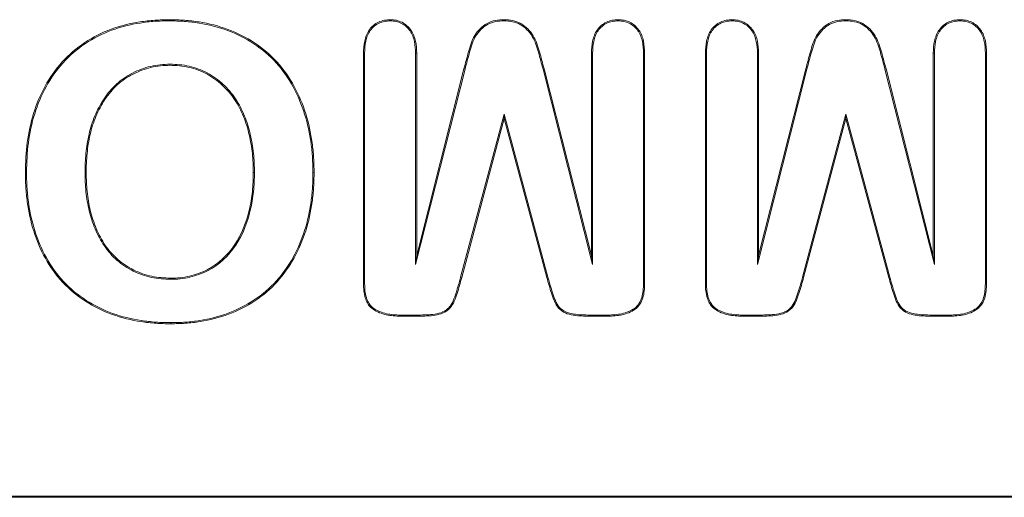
# Model space of a CAD drawing. Header units: millimetres. Extents: x 23 to 674, y 24 to 517.
# Tile 18 of 26: x 338.72 to 350.15, y 241.11 to 246.66. Entities that reach past the tile are written whole.
import ezdxf

# ---------------------------------------------------------------- set-up
doc = ezdxf.new("R2010")
doc.units = ezdxf.units.MM
doc.header["$LTSCALE"] = 2.5
doc.layers.add('Visible (ANSI)', color=7, linetype='Continuous', lineweight=9)
doc.layers.add('Visible Narrow (ANSI)', color=7, linetype='Continuous', lineweight=9)

msp = doc.modelspace()

# ---------------------------------------------------------------- linework, layer by layer
at = {"layer": 'Visible (ANSI)'}
for p, q in [((340.4566, 246.6442), (340.4566, 246.6573)), ((343.0213, 246.6442), (343.0214, 246.6573)), ((344.3416, 246.6442), (344.3417, 246.6573)), ((345.6668, 246.6442), (345.6668, 246.6573)), ((346.9926, 246.6442), (346.9926, 246.6573)), ((348.3129, 246.6442), (348.3129, 246.6573)), ((349.638, 246.6442), (349.638, 246.6573)), ((342.709, 243.592), (342.709, 246.2698)), ((342.7221, 246.2696), (342.709, 246.2698)), ((342.7221, 243.5922), (342.7221, 246.2696)), ((343.3137, 246.2676), (343.3268, 246.2678)), ((343.3137, 246.2676), (343.3137, 243.8167)), ((343.3268, 246.2678), (343.3268, 243.9216)), ((345.3565, 243.9216), (345.3565, 246.2678)), ((345.3696, 246.2676), (345.3565, 246.2678)), ((345.3696, 243.8167), (345.3696, 246.2676)), ((345.9612, 246.2696), (345.9743, 246.2698)), ((345.9612, 246.2696), (345.9612, 243.5922)), ((345.9743, 246.2698), (345.9743, 243.592)), ((346.6803, 243.592), (346.6803, 246.2698)), ((346.6934, 246.2696), (346.6803, 246.2698)), ((346.6934, 243.5922), (346.6934, 246.2696)), ((347.2849, 246.2676), (347.298, 246.2678)), ((347.2849, 246.2676), (347.2849, 243.8167)), ((347.298, 246.2678), (347.298, 243.9216)), ((349.3278, 243.9216), (349.3278, 246.2678)), ((349.3409, 246.2676), (349.3278, 246.2678)), ((349.3409, 243.8167), (349.3409, 246.2676)), ((349.9324, 246.2696), (349.9455, 246.2698)), ((349.9324, 246.2696), (349.9324, 243.5922)), ((349.9455, 246.2698), (349.9455, 243.592)), ((340.4607, 246.1409), (340.4607, 246.1278)), ((343.3137, 243.8167), (343.889, 246.0839)), ((343.3268, 243.9216), (343.8763, 246.0871)), ((344.7944, 246.0838), (344.807, 246.0871)), ((344.7944, 246.0838), (345.3696, 243.8167)), ((344.807, 246.0871), (345.3565, 243.9216)), ((347.2849, 243.8167), (347.8602, 246.0839)), ((347.298, 243.9216), (347.8475, 246.0871)), ((348.7656, 246.0838), (348.7783, 246.0871)), ((348.7656, 246.0838), (349.3409, 243.8167)), ((348.7783, 246.0871), (349.3278, 243.9216)), ((344.3416, 245.5606), (343.8374, 243.6692)), ((344.3416, 245.5606), (344.3417, 245.5101)), ((344.8521, 243.6692), (344.3416, 245.5606)), ((348.3128, 245.5606), (347.8087, 243.6692)), ((348.3128, 245.5606), (348.3129, 245.5101)), ((348.8234, 243.6692), (348.3128, 245.5606)), ((344.3417, 245.5101), (343.8501, 243.6658)), ((344.8395, 243.6658), (344.3417, 245.5101)), ((348.3129, 245.5101), (347.8213, 243.6658)), ((348.8107, 243.6658), (348.3129, 245.5101)), ((338.795, 244.8874), (338.7819, 244.8875)), ((339.4748, 244.8826), (339.4879, 244.8827)), ((341.4425, 244.8827), (341.4294, 244.8827)), ((342.1223, 244.8827), (342.1354, 244.8827)), ((343.3137, 243.8167), (343.3268, 243.9216)), ((345.3696, 243.8167), (345.3565, 243.9216)), ((347.2849, 243.8167), (347.298, 243.9216)), ((349.3409, 243.8167), (349.3278, 243.9216)), ((340.4703, 243.6437), (340.4704, 243.6568)), ((342.7221, 243.5922), (342.709, 243.592)), ((345.9612, 243.5922), (345.9743, 243.592)), ((346.6934, 243.5922), (346.6803, 243.592)), ((349.9324, 243.5922), (349.9455, 243.592)), ((340.4703, 243.1404), (340.4704, 243.1273)), ((343.1367, 243.2287), (343.1365, 243.2156)), ((343.3489, 243.2156), (343.1365, 243.2156)), ((343.3488, 243.2287), (343.1367, 243.2287)), ((345.5496, 243.2156), (345.3379, 243.2156)), ((345.5494, 243.2287), (345.338, 243.2287)), ((345.5494, 243.2287), (345.5496, 243.2156)), ((347.1079, 243.2287), (347.1078, 243.2156)), ((347.3201, 243.2156), (347.1078, 243.2156)), ((347.32, 243.2287), (347.1079, 243.2287)), ((349.5208, 243.2156), (349.3092, 243.2156)), ((349.5207, 243.2287), (349.3093, 243.2287)), ((349.5207, 243.2287), (349.5208, 243.2156)), ((332.3858, 241.1263), (356.3858, 241.1263)), ((332.3858, 241.1132), (356.3858, 241.1132))]:
    msp.add_line(p, q, dxfattribs=at)
for points, knots in [([(338.7819, 244.8875), (338.7843, 245.0025), (338.7885, 245.1176), (338.8194, 245.3457), (338.8434, 245.4586), (338.9446, 245.7886), (339.0565, 245.9958), (339.2876, 246.2523), (339.3753, 246.3282), (339.5675, 246.4549), (339.6709, 246.5069), (339.8866, 246.5873), (339.9991, 246.6138), (340.1696, 246.6409), (340.2268, 246.6477), (340.3415, 246.6552), (340.3991, 246.6563), (340.4566, 246.6573)], [0, 0, 0, 0, 0.0003443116, 0.0003443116, 0.0006886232, 0.0006886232, 0.0013772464, 0.0013772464, 0.001721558, 0.001721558, 0.0020658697, 0.0020658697, 0.0024101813, 0.0024101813, 0.0025823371, 0.0025823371, 0.0027544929, 0.0027544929, 0.0027544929, 0.0027544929]), ([(338.795, 244.8874), (338.7974, 245.0024), (338.8016, 245.1166), (338.8323, 245.3432), (338.8562, 245.4556), (338.9566, 245.7831), (339.0676, 245.9886), (339.2967, 246.2427), (339.3834, 246.3179), (339.5738, 246.4433), (339.6764, 246.4949), (339.8903, 246.5747), (340.0018, 246.6009), (340.1713, 246.628), (340.228, 246.6347), (340.3419, 246.6421), (340.3991, 246.6432), (340.4566, 246.6442)], [0, 0, 0, 0, 0.0003415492, 0.0003415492, 0.000683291, 0.000683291, 0.0013667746, 0.0013667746, 0.0017085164, 0.0017085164, 0.0020502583, 0.0020502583, 0.0023920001, 0.0023920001, 0.002562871, 0.002562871, 0.0027334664, 0.0027334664, 0.0027334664, 0.0027334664]), ([(340.4566, 246.6573), (340.5142, 246.6559), (340.5718, 246.6545), (340.6868, 246.6468), (340.7441, 246.6402), (340.9148, 246.6128), (341.0272, 246.5848), (341.243, 246.5038), (341.3468, 246.4519), (341.5396, 246.3257), (341.6275, 246.2496), (341.7829, 246.0793), (341.8486, 245.9837), (341.9598, 245.7817), (342.0039, 245.6747), (342.072, 245.4544), (342.0964, 245.3415), (342.1203, 245.1703), (342.1261, 245.1129), (342.133, 244.9979), (342.1342, 244.9403), (342.1354, 244.8827)], [0, 0, 0, 0, 0.0001720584, 0.0001720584, 0.0003441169, 0.0003441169, 0.0006882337, 0.0006882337, 0.0010323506, 0.0010323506, 0.0013764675, 0.0013764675, 0.0017205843, 0.0017205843, 0.0020647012, 0.0020647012, 0.0024088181, 0.0024088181, 0.0025808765, 0.0025808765, 0.002752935, 0.002752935, 0.002752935, 0.002752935]), ([(340.4566, 246.6442), (340.5141, 246.6428), (340.5714, 246.6414), (340.6855, 246.6338), (340.7424, 246.6272), (340.912, 246.6), (341.0235, 246.5722), (341.2375, 246.4919), (341.3405, 246.4403), (341.5315, 246.3153), (341.6185, 246.24), (341.7725, 246.0712), (341.8375, 245.9766), (341.948, 245.7761), (341.9916, 245.6701), (342.0593, 245.4513), (342.0835, 245.339), (342.1073, 245.1688), (342.1131, 245.1118), (342.1199, 244.9975), (342.1211, 244.9402), (342.1223, 244.8827)], [0, 0, 0, 0, 0.0001705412, 0.0001705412, 0.0003413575, 0.0003413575, 0.00068299, 0.00068299, 0.0010246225, 0.0010246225, 0.001366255, 0.001366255, 0.0017078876, 0.0017078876, 0.0020495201, 0.0020495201, 0.0023911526, 0.0023911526, 0.0025619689, 0.0025619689, 0.0027325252, 0.0027325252, 0.0027325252, 0.0027325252]), ([(342.709, 246.2698), (342.7105, 246.3168), (342.7127, 246.364), (342.7331, 246.4559), (342.7496, 246.5011), (342.8043, 246.5778), (342.8416, 246.6089), (342.9054, 246.6392), (342.9281, 246.6464), (342.9743, 246.6549), (342.9978, 246.6561), (343.0214, 246.6573)], [0, 0, 0, 0, 0.00014038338, 0.00014038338, 0.00028076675, 0.00028076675, 0.00042115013, 0.00042115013, 0.00049134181, 0.00049134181, 0.0005615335, 0.0005615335, 0.0005615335, 0.0005615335]), ([(342.7221, 246.2696), (342.7236, 246.3167), (342.7258, 246.3625), (342.7456, 246.4518), (342.7615, 246.4953), (342.8137, 246.5683), (342.8493, 246.5981), (342.91, 246.6269), (342.9315, 246.6337), (342.9754, 246.6418), (342.998, 246.643), (343.0213, 246.6442)], [0, 0, 0, 0, 0.00013545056, 0.00013545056, 0.00027109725, 0.00027109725, 0.00040674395, 0.00040674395, 0.00047456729, 0.00047456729, 0.0005417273, 0.0005417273, 0.0005417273, 0.0005417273]), ([(343.0213, 246.6442), (343.0445, 246.6429), (343.0667, 246.6417), (343.1098, 246.6328), (343.1309, 246.6253), (343.1901, 246.5949), (343.2244, 246.5645), (343.2751, 246.4911), (343.291, 246.4482), (343.3102, 246.3596), (343.3122, 246.3141), (343.3137, 246.2676)], [0, 0, 0, 0, 0.00006580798, 0.00006580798, 0.0001322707, 0.0001322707, 0.00026519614, 0.00026519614, 0.00039812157, 0.00039812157, 0.00053085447, 0.00053085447, 0.00053085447, 0.00053085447]), ([(343.0214, 246.6573), (343.0447, 246.6561), (343.068, 246.6548), (343.1136, 246.6454), (343.1359, 246.6375), (343.1981, 246.6055), (343.234, 246.5736), (343.2871, 246.4968), (343.3035, 246.4522), (343.3233, 246.3611), (343.3254, 246.3143), (343.3268, 246.2678)], [0, 0, 0, 0, 0.00006903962, 0.00006903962, 0.00013807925, 0.00013807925, 0.0002761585, 0.0002761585, 0.00041423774, 0.00041423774, 0.00055231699, 0.00055231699, 0.00055231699, 0.00055231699]), ([(343.8763, 246.0871), (343.893, 246.1529), (343.9102, 246.2185), (343.9483, 246.3488), (343.9648, 246.4158), (344.0184, 246.5025), (344.0406, 246.5285), (344.0879, 246.5772), (344.1146, 246.5988), (344.1744, 246.6309), (344.207, 246.6419), (344.2737, 246.655), (344.3077, 246.6563), (344.3417, 246.6573)], [0, 0, 0, 0, 0.00020357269, 0.00020357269, 0.00040714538, 0.00040714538, 0.00050893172, 0.00050893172, 0.00061071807, 0.00061071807, 0.00071250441, 0.00071250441, 0.00081429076, 0.00081429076, 0.00081429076, 0.00081429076]), ([(343.889, 246.0839), (343.9057, 246.1497), (343.9228, 246.215), (343.9418, 246.28), (343.9608, 246.345), (343.9773, 246.4111), (344.0117, 246.4667), (344.0289, 246.4946), (344.0506, 246.52), (344.0736, 246.5437), (344.0967, 246.5674), (344.1221, 246.588), (344.1507, 246.6033), (344.1793, 246.6187), (344.2107, 246.6292), (344.2429, 246.6356), (344.2749, 246.6419), (344.3077, 246.6432), (344.3416, 246.6442)], [0, 0, 0, 0, 0.00019937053, 0.00019937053, 0.00019937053, 0.00039874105, 0.00039874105, 0.00039874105, 0.00049842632, 0.00049842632, 0.00049842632, 0.00059811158, 0.00059811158, 0.00059811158, 0.00069779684, 0.00069779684, 0.00069779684, 0.00079707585, 0.00079707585, 0.00079707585, 0.00079707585]), ([(344.3416, 246.6442), (344.3754, 246.6431), (344.4077, 246.6411), (344.4715, 246.6272), (344.5023, 246.6163), (344.5591, 246.5846), (344.5848, 246.5644), (344.6316, 246.518), (344.6515, 246.4927), (344.7013, 246.407), (344.7237, 246.3439), (344.76, 246.2148), (344.7764, 246.1488), (344.7944, 246.0838)], [0, 0, 0, 0, 0.00009826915, 0.00009826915, 0.00019694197, 0.00019694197, 0.0002956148, 0.0002956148, 0.00039428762, 0.00039428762, 0.00059163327, 0.00059163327, 0.00078884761, 0.00078884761, 0.00078884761, 0.00078884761]), ([(344.3417, 246.6573), (344.3754, 246.6562), (344.4093, 246.6542), (344.4754, 246.6397), (344.5076, 246.6283), (344.5666, 246.5954), (344.5934, 246.5743), (344.6415, 246.5267), (344.6625, 246.5), (344.7135, 246.4122), (344.7362, 246.3479), (344.7727, 246.2178), (344.7891, 246.1523), (344.807, 246.0871)], [0, 0, 0, 0, 0.00010065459, 0.00010065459, 0.00020130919, 0.00020130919, 0.00030196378, 0.00030196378, 0.00040261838, 0.00040261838, 0.00060392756, 0.00060392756, 0.00080523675, 0.00080523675, 0.00080523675, 0.00080523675]), ([(345.3565, 246.2678), (345.358, 246.3148), (345.3602, 246.3619), (345.3804, 246.4538), (345.3964, 246.4991), (345.4508, 246.576), (345.4874, 246.6079), (345.5509, 246.6388), (345.5736, 246.6462), (345.6198, 246.6549), (345.6433, 246.6561), (345.6668, 246.6573)], [0, 0, 0, 0, 0.00014019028, 0.00014019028, 0.00028038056, 0.00028038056, 0.00042057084, 0.00042057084, 0.00049066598, 0.00049066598, 0.00056076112, 0.00056076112, 0.00056076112, 0.00056076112]), ([(345.3696, 246.2676), (345.3711, 246.3146), (345.3732, 246.3603), (345.3929, 246.4498), (345.4084, 246.4933), (345.4603, 246.5667), (345.4953, 246.5972), (345.5556, 246.6265), (345.5771, 246.6335), (345.6209, 246.6418), (345.6435, 246.643), (345.6668, 246.6442)], [0, 0, 0, 0, 0.00013527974, 0.00013527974, 0.00027074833, 0.00027074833, 0.00040621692, 0.00040621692, 0.00047395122, 0.00047395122, 0.00054102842, 0.00054102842, 0.00054102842, 0.00054102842]), ([(345.6668, 246.6573), (345.6901, 246.6561), (345.7135, 246.6548), (345.7591, 246.6456), (345.7814, 246.6378), (345.8444, 246.607), (345.8809, 246.5757), (345.9342, 246.499), (345.9513, 246.4545), (345.9708, 246.3633), (345.9728, 246.3164), (345.9743, 246.2698)], [0, 0, 0, 0, 0.00006908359, 0.00006908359, 0.00013816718, 0.00013816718, 0.00027633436, 0.00027633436, 0.00041450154, 0.00041450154, 0.00055266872, 0.00055266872, 0.00055266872, 0.00055266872]), ([(345.6668, 246.6442), (345.69, 246.643), (345.7123, 246.6417), (345.7554, 246.633), (345.7767, 246.6256), (345.8367, 246.5962), (345.8714, 246.5665), (345.9222, 246.4932), (345.9387, 246.4505), (345.9577, 246.3619), (345.9597, 246.3161), (345.9612, 246.2696)], [0, 0, 0, 0, 0.0000658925, 0.0000658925, 0.0001324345, 0.0001324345, 0.00026551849, 0.00026551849, 0.00039860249, 0.00039860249, 0.0005314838, 0.0005314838, 0.0005314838, 0.0005314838]), ([(346.6803, 246.2698), (346.6818, 246.3168), (346.684, 246.364), (346.7043, 246.4559), (346.7208, 246.5011), (346.7755, 246.5778), (346.8128, 246.6089), (346.8766, 246.6392), (346.8993, 246.6464), (346.9456, 246.6549), (346.9691, 246.6561), (346.9926, 246.6573)], [0, 0, 0, 0, 0.00014038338, 0.00014038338, 0.00028076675, 0.00028076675, 0.00042115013, 0.00042115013, 0.00049134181, 0.00049134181, 0.0005615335, 0.0005615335, 0.0005615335, 0.0005615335]), ([(346.6934, 246.2696), (346.6949, 246.3167), (346.697, 246.3625), (346.7169, 246.4518), (346.7328, 246.4953), (346.7849, 246.5683), (346.8206, 246.5981), (346.8812, 246.6269), (346.9028, 246.6337), (346.9466, 246.6418), (346.9693, 246.643), (346.9926, 246.6442)], [0, 0, 0, 0, 0.00013545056, 0.00013545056, 0.00027109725, 0.00027109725, 0.00040674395, 0.00040674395, 0.00047456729, 0.00047456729, 0.0005417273, 0.0005417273, 0.0005417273, 0.0005417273]), ([(346.9926, 246.6573), (347.0159, 246.6561), (347.0392, 246.6548), (347.0849, 246.6454), (347.1071, 246.6375), (347.1694, 246.6055), (347.2053, 246.5736), (347.2583, 246.4968), (347.2747, 246.4522), (347.2945, 246.3611), (347.2966, 246.3143), (347.298, 246.2678)], [0, 0, 0, 0, 0.00006903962, 0.00006903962, 0.00013807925, 0.00013807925, 0.0002761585, 0.0002761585, 0.00041423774, 0.00041423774, 0.00055231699, 0.00055231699, 0.00055231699, 0.00055231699]), ([(346.9926, 246.6442), (347.0157, 246.6429), (347.038, 246.6417), (347.081, 246.6328), (347.1022, 246.6253), (347.1613, 246.5949), (347.1957, 246.5645), (347.2464, 246.4911), (347.2622, 246.4482), (347.2815, 246.3596), (347.2835, 246.3141), (347.2849, 246.2676)], [0, 0, 0, 0, 0.00006580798, 0.00006580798, 0.0001322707, 0.0001322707, 0.00026519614, 0.00026519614, 0.00039812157, 0.00039812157, 0.00053085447, 0.00053085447, 0.00053085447, 0.00053085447]), ([(347.8475, 246.0871), (347.8643, 246.1529), (347.8815, 246.2185), (347.9195, 246.3488), (347.9361, 246.4158), (347.9896, 246.5025), (348.0118, 246.5285), (348.0591, 246.5772), (348.0858, 246.5988), (348.1457, 246.6309), (348.1783, 246.6419), (348.2449, 246.655), (348.279, 246.6563), (348.3129, 246.6573)], [0, 0, 0, 0, 0.00020357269, 0.00020357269, 0.00040714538, 0.00040714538, 0.00050893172, 0.00050893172, 0.00061071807, 0.00061071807, 0.00071250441, 0.00071250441, 0.00081429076, 0.00081429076, 0.00081429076, 0.00081429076]), ([(347.8602, 246.0839), (347.877, 246.1497), (347.8941, 246.215), (347.9131, 246.28), (347.932, 246.345), (347.9485, 246.4111), (347.9829, 246.4667), (348.0001, 246.4946), (348.0218, 246.52), (348.0449, 246.5437), (348.0679, 246.5674), (348.0934, 246.588), (348.122, 246.6033), (348.1505, 246.6187), (348.182, 246.6292), (348.2142, 246.6356), (348.2462, 246.6419), (348.279, 246.6432), (348.3129, 246.6442)], [0, 0, 0, 0, 0.00019937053, 0.00019937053, 0.00019937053, 0.00039874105, 0.00039874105, 0.00039874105, 0.00049842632, 0.00049842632, 0.00049842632, 0.00059811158, 0.00059811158, 0.00059811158, 0.00069779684, 0.00069779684, 0.00069779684, 0.00079707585, 0.00079707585, 0.00079707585, 0.00079707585]), ([(348.3129, 246.6573), (348.3467, 246.6562), (348.3806, 246.6542), (348.4466, 246.6397), (348.4788, 246.6283), (348.5379, 246.5954), (348.5647, 246.5743), (348.6127, 246.5267), (348.6337, 246.5), (348.6847, 246.4122), (348.7074, 246.3479), (348.744, 246.2178), (348.7603, 246.1523), (348.7783, 246.0871)], [0, 0, 0, 0, 0.00010065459, 0.00010065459, 0.00020130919, 0.00020130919, 0.00030196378, 0.00030196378, 0.00040261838, 0.00040261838, 0.00060392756, 0.00060392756, 0.00080523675, 0.00080523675, 0.00080523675, 0.00080523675]), ([(348.3129, 246.6442), (348.3466, 246.6431), (348.3789, 246.6411), (348.4428, 246.6272), (348.4736, 246.6163), (348.5304, 246.5846), (348.556, 246.5644), (348.6029, 246.518), (348.6228, 246.4927), (348.6726, 246.407), (348.6949, 246.3439), (348.7312, 246.2148), (348.7477, 246.1488), (348.7656, 246.0838)], [0, 0, 0, 0, 0.00009826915, 0.00009826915, 0.00019694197, 0.00019694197, 0.0002956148, 0.0002956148, 0.00039428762, 0.00039428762, 0.00059163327, 0.00059163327, 0.00078884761, 0.00078884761, 0.00078884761, 0.00078884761]), ([(349.3278, 246.2678), (349.3292, 246.3148), (349.3314, 246.3619), (349.3516, 246.4538), (349.3677, 246.4991), (349.4221, 246.576), (349.4587, 246.6079), (349.5222, 246.6388), (349.5448, 246.6462), (349.591, 246.6549), (349.6145, 246.6561), (349.638, 246.6573)], [0, 0, 0, 0, 0.00014019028, 0.00014019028, 0.00028038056, 0.00028038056, 0.00042057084, 0.00042057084, 0.00049066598, 0.00049066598, 0.00056076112, 0.00056076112, 0.00056076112, 0.00056076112]), ([(349.3409, 246.2676), (349.3423, 246.3146), (349.3445, 246.3603), (349.3642, 246.4498), (349.3796, 246.4933), (349.4315, 246.5667), (349.4666, 246.5972), (349.5269, 246.6265), (349.5483, 246.6335), (349.5921, 246.6418), (349.6147, 246.643), (349.638, 246.6442)], [0, 0, 0, 0, 0.00013527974, 0.00013527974, 0.00027074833, 0.00027074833, 0.00040621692, 0.00040621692, 0.00047395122, 0.00047395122, 0.00054102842, 0.00054102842, 0.00054102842, 0.00054102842]), ([(349.638, 246.6573), (349.6614, 246.6561), (349.6847, 246.6548), (349.7304, 246.6456), (349.7527, 246.6378), (349.8156, 246.607), (349.8522, 246.5757), (349.9054, 246.499), (349.9225, 246.4545), (349.9421, 246.3633), (349.944, 246.3164), (349.9455, 246.2698)], [0, 0, 0, 0, 0.00006908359, 0.00006908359, 0.00013816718, 0.00013816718, 0.00027633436, 0.00027633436, 0.00041450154, 0.00041450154, 0.00055266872, 0.00055266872, 0.00055266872, 0.00055266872]), ([(349.638, 246.6442), (349.6612, 246.643), (349.6835, 246.6417), (349.7266, 246.633), (349.7479, 246.6256), (349.8079, 246.5962), (349.8426, 246.5665), (349.8935, 246.4932), (349.91, 246.4505), (349.929, 246.3619), (349.9309, 246.3161), (349.9324, 246.2696)], [0, 0, 0, 0, 0.0000658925, 0.0000658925, 0.0001324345, 0.0001324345, 0.00026551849, 0.00026551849, 0.00039860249, 0.00039860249, 0.0005314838, 0.0005314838, 0.0005314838, 0.0005314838]), ([(340.4607, 246.1409), (340.4606, 246.1409), (340.4604, 246.1409), (340.4603, 246.1409), (340.4232, 246.1397), (340.3858, 246.1384), (340.311, 246.131), (340.2737, 246.1245), (340.164, 246.098), (340.093, 246.072), (339.9589, 246.0037), (339.8958, 245.9612), (339.7852, 245.8588), (339.7369, 245.8008), (339.6533, 245.6762), (339.6183, 245.6096), (339.5599, 245.4716), (339.5381, 245.3995), (339.5044, 245.2541), (339.4928, 245.1801), (339.478, 245.0317), (339.4756, 244.9569), (339.4748, 244.8828), (339.4748, 244.8827), (339.4748, 244.8827), (339.4748, 244.8826)], [0, 0, 0, 0, 0.0000004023, 0.0000004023, 0.0000004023, 0.0001124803, 0.0001124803, 0.0002245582, 0.0002245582, 0.0004487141, 0.0004487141, 0.00067287, 0.00067287, 0.0008970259, 0.0008970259, 0.0011211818, 0.0011211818, 0.0013453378, 0.0013453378, 0.0015694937, 0.0015694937, 0.0017936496, 0.0017936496, 0.0017936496, 0.0017938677, 0.0017938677, 0.0017938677, 0.0017938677]), ([(340.4607, 246.1278), (340.4236, 246.1266), (340.3866, 246.1253), (340.3129, 246.118), (340.2763, 246.1116), (340.1681, 246.0855), (340.098, 246.0599), (339.9658, 245.9925), (339.9038, 245.9507), (339.795, 245.85), (339.7473, 245.7927), (339.6647, 245.6696), (339.63, 245.6037), (339.5723, 245.4672), (339.5507, 245.3961), (339.5173, 245.2517), (339.5058, 245.1784), (339.4911, 245.0309), (339.4887, 244.9567), (339.4879, 244.8827)], [0, 0, 0, 0, 0.0001107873, 0.0001107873, 0.0002215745, 0.0002215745, 0.000443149, 0.000443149, 0.0006647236, 0.0006647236, 0.0008862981, 0.0008862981, 0.0011078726, 0.0011078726, 0.0013294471, 0.0013294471, 0.0015510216, 0.0015510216, 0.0017725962, 0.0017725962, 0.0017725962, 0.0017725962]), ([(341.4425, 244.8827), (341.4425, 244.8828), (341.4425, 244.8828), (341.4425, 244.8829), (341.4411, 244.9568), (341.439, 245.0314), (341.4233, 245.1795), (341.4113, 245.2531), (341.3776, 245.3983), (341.3555, 245.4699), (341.2986, 245.6081), (341.265, 245.6751), (341.1816, 245.8002), (341.1321, 245.857), (341.022, 245.9588), (340.9609, 246.0035), (340.8281, 246.0741), (340.7569, 246.0994), (340.6473, 246.1252), (340.6101, 246.1314), (340.5354, 246.1389), (340.498, 246.1399), (340.4611, 246.1409), (340.461, 246.1409), (340.4608, 246.1409), (340.4607, 246.1409)], [0, 0, 0, 0, 0.0000002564, 0.0000002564, 0.0000002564, 0.0002224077, 0.0002224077, 0.0004445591, 0.0004445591, 0.0006667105, 0.0006667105, 0.0008888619, 0.0008888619, 0.0011110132, 0.0011110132, 0.0013331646, 0.0013331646, 0.001555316, 0.001555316, 0.0016663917, 0.0016663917, 0.0017774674, 0.0017774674, 0.0017774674, 0.0017778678, 0.0017778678, 0.0017778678, 0.0017778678]), ([(341.4294, 244.8827), (341.428, 244.9566), (341.4259, 245.0305), (341.4103, 245.1776), (341.3984, 245.2507), (341.365, 245.3947), (341.343, 245.4656), (341.2867, 245.6024), (341.2535, 245.6689), (341.1714, 245.7919), (341.1224, 245.8481), (341.0138, 245.9485), (340.9537, 245.9925), (340.8231, 246.062), (340.7528, 246.0869), (340.6448, 246.1124), (340.6082, 246.1185), (340.5347, 246.1258), (340.4977, 246.1268), (340.4607, 246.1278)], [0, 0, 0, 0, 0.0002195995, 0.0002195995, 0.000439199, 0.000439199, 0.0006587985, 0.0006587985, 0.000878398, 0.000878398, 0.0010979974, 0.0010979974, 0.0013175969, 0.0013175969, 0.0015371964, 0.0015371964, 0.0016469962, 0.0016469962, 0.0017567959, 0.0017567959, 0.0017567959, 0.0017567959]), ([(340.4704, 243.1273), (340.4128, 243.1281), (340.3551, 243.1292), (340.2402, 243.1376), (340.1829, 243.1439), (340.0119, 243.1694), (339.8993, 243.1966), (339.5742, 243.3144), (339.373, 243.4398), (339.0589, 243.7772), (338.947, 243.9854), (338.8437, 244.3154), (338.8194, 244.4285), (338.7967, 244.5999), (338.7908, 244.6572), (338.7832, 244.7722), (338.7824, 244.8299), (338.7819, 244.8875)], [0, 0, 0, 0, 0.0001722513, 0.0001722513, 0.0003445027, 0.0003445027, 0.0006890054, 0.0006890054, 0.0013780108, 0.0013780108, 0.0020670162, 0.0020670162, 0.0024115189, 0.0024115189, 0.0025837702, 0.0025837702, 0.0027560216, 0.0027560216, 0.0027560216, 0.0027560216]), ([(340.4703, 243.1404), (340.4127, 243.1412), (340.3556, 243.1423), (340.2415, 243.1506), (340.1844, 243.157), (340.0145, 243.1822), (339.9028, 243.2092), (339.5804, 243.3261), (339.381, 243.4504), (339.07, 243.7845), (338.959, 243.9909), (338.8564, 244.3185), (338.8323, 244.4308), (338.8097, 244.6013), (338.8039, 244.6585), (338.7963, 244.7727), (338.7955, 244.8298), (338.795, 244.8874)], [0, 0, 0, 0, 0.0001707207, 0.0001707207, 0.0003416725, 0.0003416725, 0.0006835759, 0.0006835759, 0.0013673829, 0.0013673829, 0.0020511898, 0.0020511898, 0.0023930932, 0.0023930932, 0.002564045, 0.002564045, 0.0027348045, 0.0027348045, 0.0027348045, 0.0027348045]), ([(339.4748, 244.8826), (339.4748, 244.8825), (339.4748, 244.8825), (339.4748, 244.8824), (339.4764, 244.8086), (339.4782, 244.7342), (339.4935, 244.5861), (339.506, 244.5126), (339.5409, 244.3677), (339.5639, 244.2965), (339.622, 244.159), (339.6563, 244.0926), (339.7203, 243.9997), (339.7439, 243.9707), (339.7932, 243.9145), (339.8197, 243.8876), (339.9051, 243.8141), (339.9682, 243.7727), (340.1029, 243.7067), (340.1742, 243.6822), (340.3208, 243.6504), (340.3963, 243.6463), (340.4699, 243.6437), (340.4701, 243.6437), (340.4702, 243.6437), (340.4703, 243.6437)], [0, 0, 0, 0, 0.0000002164, 0.0000002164, 0.0000002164, 0.0002215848, 0.0002215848, 0.0004429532, 0.0004429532, 0.0006643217, 0.0006643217, 0.0008856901, 0.0008856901, 0.0009963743, 0.0009963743, 0.0011070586, 0.0011070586, 0.001328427, 0.001328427, 0.0015497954, 0.0015497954, 0.0017711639, 0.0017711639, 0.0017711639, 0.001771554, 0.001771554, 0.001771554, 0.001771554]), ([(339.4879, 244.8827), (339.4895, 244.8088), (339.4913, 244.735), (339.5065, 244.5881), (339.5189, 244.515), (339.5535, 244.3714), (339.5762, 244.3009), (339.6337, 244.1648), (339.6679, 244.0989), (339.7307, 244.0077), (339.7541, 243.979), (339.8027, 243.9234), (339.8287, 243.8971), (339.9127, 243.8249), (339.9749, 243.784), (340.1077, 243.7189), (340.1781, 243.6948), (340.3225, 243.6635), (340.3966, 243.6594), (340.4704, 243.6568)], [0, 0, 0, 0, 0.0002188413, 0.0002188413, 0.0004376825, 0.0004376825, 0.0006565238, 0.0006565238, 0.0008753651, 0.0008753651, 0.0009847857, 0.0009847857, 0.0010942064, 0.0010942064, 0.0013130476, 0.0013130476, 0.0015318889, 0.0015318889, 0.0017507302, 0.0017507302, 0.0017507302, 0.0017507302]), ([(342.1223, 244.8827), (342.1212, 244.8257), (342.1202, 244.7689), (342.1135, 244.6559), (342.1076, 244.5995), (342.0836, 244.431), (342.0595, 244.3199), (341.9567, 243.9959), (341.8481, 243.7914), (341.6204, 243.5403), (341.5337, 243.4664), (341.3453, 243.3415), (341.2434, 243.2908), (341.0313, 243.2115), (340.9212, 243.1834), (340.7533, 243.1566), (340.697, 243.1502), (340.5841, 243.1429), (340.5273, 243.1417), (340.4703, 243.1404)], [0, 0, 0, 0, 0.0001691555, 0.0001691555, 0.0003385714, 0.0003385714, 0.0006774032, 0.0006774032, 0.0013550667, 0.0013550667, 0.0016938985, 0.0016938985, 0.0020327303, 0.0020327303, 0.0023715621, 0.0023715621, 0.002540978, 0.002540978, 0.0027101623, 0.0027101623, 0.0027101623, 0.0027101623]), ([(340.4703, 243.6437), (340.4705, 243.6437), (340.4706, 243.6437), (340.4707, 243.6437), (340.5072, 243.6446), (340.5441, 243.6456), (340.618, 243.6532), (340.6545, 243.6597), (340.7627, 243.6847), (340.833, 243.7098), (341.0308, 243.8116), (341.1434, 243.9154), (341.3074, 244.162), (341.3608, 244.3019), (341.4116, 244.5169), (341.4234, 244.5896), (341.439, 244.7358), (341.4411, 244.8095), (341.4425, 244.8824), (341.4425, 244.8825), (341.4425, 244.8826), (341.4425, 244.8827)], [0, 0, 0, 0, 0.0000003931, 0.0000003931, 0.0000003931, 0.0001107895, 0.0001107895, 0.0002211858, 0.0002211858, 0.0004419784, 0.0004419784, 0.0008835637, 0.0008835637, 0.001325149, 0.001325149, 0.0015459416, 0.0015459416, 0.0017667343, 0.0017667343, 0.0017667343, 0.0017669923, 0.0017669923, 0.0017669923, 0.0017669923]), ([(342.1354, 244.8827), (342.1343, 244.8255), (342.1333, 244.7685), (342.1299, 244.7117), (342.1265, 244.6547), (342.1206, 244.5979), (342.1126, 244.5415), (342.0965, 244.429), (342.0722, 244.3166), (342.0378, 244.208), (341.9686, 243.9899), (341.8592, 243.7842), (341.706, 243.6152), (341.6294, 243.5308), (341.5419, 243.4562), (341.4467, 243.393), (341.3518, 243.3301), (341.2491, 243.279), (341.1424, 243.2391), (341.0355, 243.1991), (340.9235, 243.1705), (340.8113, 243.1526), (340.8112, 243.1526), (340.8112, 243.1526), (340.8111, 243.1526), (340.7549, 243.1436), (340.6982, 243.1372), (340.6413, 243.1335), (340.5846, 243.1298), (340.5275, 243.1286), (340.4704, 243.1273)], [0, 0, 0, 0, 0.0001704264, 0.0001704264, 0.0001704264, 0.0003413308, 0.0003413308, 0.0003413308, 0.0006821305, 0.0006821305, 0.0006821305, 0.001366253, 0.001366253, 0.001366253, 0.001707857, 0.001707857, 0.001707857, 0.0020483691, 0.0020483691, 0.0020483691, 0.0023895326, 0.0023895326, 0.0023895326, 0.0023897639, 0.0023897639, 0.0023897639, 0.0025606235, 0.0025606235, 0.0025606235, 0.0027311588, 0.0027311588, 0.0027311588, 0.0027311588]), ([(340.4704, 243.6568), (340.5069, 243.6577), (340.5434, 243.6587), (340.616, 243.6662), (340.652, 243.6726), (340.7588, 243.6972), (340.828, 243.7219), (341.0228, 243.8222), (341.1336, 243.9243), (341.2953, 244.1675), (341.3484, 244.3062), (341.3987, 244.5193), (341.4104, 244.5915), (341.4259, 244.7367), (341.428, 244.8097), (341.4294, 244.8827)], [0, 0, 0, 0, 0.0001091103, 0.0001091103, 0.0002182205, 0.0002182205, 0.000436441, 0.000436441, 0.000872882, 0.000872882, 0.0013093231, 0.0013093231, 0.0015275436, 0.0015275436, 0.0017457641, 0.0017457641, 0.0017457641, 0.0017457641]), ([(343.8374, 243.6692), (343.8214, 243.6082), (343.8043, 243.5476), (343.7846, 243.4878), (343.7842, 243.4868), (343.7839, 243.4858), (343.7836, 243.4848), (343.7736, 243.4547), (343.7634, 243.4243), (343.7509, 243.3953), (343.739, 243.3676), (343.7238, 243.3411), (343.7038, 243.3185), (343.7034, 243.3181), (343.7029, 243.3176), (343.7025, 243.3172), (343.6823, 243.2947), (343.6567, 243.2771), (343.6288, 243.2649), (343.6283, 243.2646), (343.6278, 243.2644), (343.6273, 243.2642), (343.599, 243.252), (343.569, 243.2457), (343.539, 243.2407), (343.5382, 243.2406), (343.5374, 243.2404), (343.5366, 243.2403), (343.4749, 243.2302), (343.4116, 243.2295), (343.3488, 243.2287)], [0, 0, 0, 0, 0.00018893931, 0.00018893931, 0.00018893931, 0.00019205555, 0.00019205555, 0.00019205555, 0.00028711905, 0.00028711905, 0.00028711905, 0.00037787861, 0.00037787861, 0.00037787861, 0.00037971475, 0.00037971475, 0.00037971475, 0.00047070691, 0.00047070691, 0.00047070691, 0.00047234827, 0.00047234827, 0.00047234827, 0.00056432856, 0.00056432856, 0.00056432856, 0.00056681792, 0.00056681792, 0.00056681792, 0.00075575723, 0.00075575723, 0.00075575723, 0.00075575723]), ([(343.8501, 243.6658), (343.8337, 243.6036), (343.8162, 243.5417), (343.7859, 243.4502), (343.7757, 243.4196), (343.7502, 243.3606), (343.7338, 243.3323), (343.6907, 243.2845), (343.6636, 243.2658), (343.6047, 243.2399), (343.5729, 243.2331), (343.4777, 243.2172), (343.413, 243.2164), (343.3489, 243.2156)], [0, 0, 0, 0, 0.00019314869, 0.00019314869, 0.00028972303, 0.00028972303, 0.00038629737, 0.00038629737, 0.00048287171, 0.00048287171, 0.00057944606, 0.00057944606, 0.00077259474, 0.00077259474, 0.00077259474, 0.00077259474]), ([(345.3379, 243.2156), (345.274, 243.2164), (345.2094, 243.2171), (345.1146, 243.2332), (345.083, 243.2403), (345.0244, 243.2664), (344.9974, 243.2851), (344.9545, 243.3329), (344.9389, 243.3615), (344.9137, 243.4204), (344.9034, 243.4508), (344.8732, 243.5421), (344.8558, 243.6038), (344.8395, 243.6658)], [0, 0, 0, 0, 0.00019240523, 0.00019240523, 0.00028860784, 0.00028860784, 0.00038481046, 0.00038481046, 0.00048101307, 0.00048101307, 0.00057721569, 0.00057721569, 0.00076962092, 0.00076962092, 0.00076962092, 0.00076962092]), ([(345.338, 243.2287), (345.2741, 243.2295), (345.2103, 243.2303), (345.1175, 243.246), (345.0867, 243.253), (345.0313, 243.2777), (345.0059, 243.2953), (344.9656, 243.3402), (344.9507, 243.3674), (344.926, 243.4248), (344.9158, 243.4551), (344.8858, 243.5459), (344.8684, 243.6072), (344.8521, 243.6691), (344.8521, 243.6691), (344.8521, 243.6691), (344.8521, 243.6692)], [0, 0, 0, 0, 0.00018813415, 0.00018813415, 0.00028224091, 0.00028224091, 0.00037634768, 0.00037634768, 0.00047045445, 0.00047045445, 0.00056456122, 0.00056456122, 0.00075277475, 0.00075277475, 0.00075277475, 0.00075281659, 0.00075281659, 0.00075281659, 0.00075281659]), ([(347.8087, 243.6692), (347.7926, 243.6082), (347.7755, 243.5476), (347.7558, 243.4878), (347.7555, 243.4868), (347.7552, 243.4858), (347.7548, 243.4848), (347.7449, 243.4547), (347.7347, 243.4243), (347.7222, 243.3953), (347.7102, 243.3676), (347.695, 243.3411), (347.675, 243.3185), (347.6746, 243.3181), (347.6742, 243.3176), (347.6738, 243.3172), (347.6536, 243.2947), (347.628, 243.2771), (347.6001, 243.2649), (347.5996, 243.2646), (347.5991, 243.2644), (347.5986, 243.2642), (347.5703, 243.252), (347.5402, 243.2457), (347.5102, 243.2407), (347.5094, 243.2406), (347.5086, 243.2404), (347.5078, 243.2403), (347.4461, 243.2302), (347.3829, 243.2295), (347.32, 243.2287)], [0, 0, 0, 0, 0.00018893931, 0.00018893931, 0.00018893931, 0.00019205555, 0.00019205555, 0.00019205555, 0.00028711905, 0.00028711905, 0.00028711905, 0.00037787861, 0.00037787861, 0.00037787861, 0.00037971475, 0.00037971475, 0.00037971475, 0.00047070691, 0.00047070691, 0.00047070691, 0.00047234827, 0.00047234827, 0.00047234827, 0.00056432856, 0.00056432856, 0.00056432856, 0.00056681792, 0.00056681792, 0.00056681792, 0.00075575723, 0.00075575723, 0.00075575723, 0.00075575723]), ([(347.8213, 243.6658), (347.805, 243.6036), (347.7875, 243.5417), (347.7572, 243.4502), (347.7469, 243.4196), (347.7214, 243.3606), (347.7051, 243.3323), (347.662, 243.2845), (347.6348, 243.2658), (347.5759, 243.2399), (347.5441, 243.2331), (347.449, 243.2172), (347.3842, 243.2164), (347.3201, 243.2156)], [0, 0, 0, 0, 0.00019314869, 0.00019314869, 0.00028972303, 0.00028972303, 0.00038629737, 0.00038629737, 0.00048287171, 0.00048287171, 0.00057944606, 0.00057944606, 0.00077259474, 0.00077259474, 0.00077259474, 0.00077259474]), ([(349.3092, 243.2156), (349.2452, 243.2164), (349.1807, 243.2171), (349.0859, 243.2332), (349.0542, 243.2403), (348.9957, 243.2664), (348.9687, 243.2851), (348.9258, 243.3329), (348.9102, 243.3615), (348.8849, 243.4204), (348.8746, 243.4508), (348.8445, 243.5421), (348.827, 243.6038), (348.8107, 243.6658)], [0, 0, 0, 0, 0.00019240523, 0.00019240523, 0.00028860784, 0.00028860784, 0.00038481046, 0.00038481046, 0.00048101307, 0.00048101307, 0.00057721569, 0.00057721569, 0.00076962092, 0.00076962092, 0.00076962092, 0.00076962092]), ([(349.3093, 243.2287), (349.2453, 243.2295), (349.1815, 243.2303), (349.0887, 243.246), (349.058, 243.253), (349.0026, 243.2777), (348.9771, 243.2953), (348.9368, 243.3402), (348.9219, 243.3674), (348.8973, 243.4248), (348.887, 243.4551), (348.857, 243.5459), (348.8397, 243.6072), (348.8234, 243.6691), (348.8234, 243.6691), (348.8234, 243.6691), (348.8234, 243.6692)], [0, 0, 0, 0, 0.00018813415, 0.00018813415, 0.00028224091, 0.00028224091, 0.00037634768, 0.00037634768, 0.00047045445, 0.00047045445, 0.00056456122, 0.00056456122, 0.00075277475, 0.00075277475, 0.00075277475, 0.00075281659, 0.00075281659, 0.00075281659, 0.00075281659]), ([(343.1365, 243.2156), (343.0817, 243.2171), (343.0263, 243.2197), (342.919, 243.244), (342.866, 243.2633), (342.799, 243.3113), (342.7789, 243.3309), (342.7572, 243.3659), (342.7506, 243.3781), (342.7388, 243.4029), (342.734, 243.4158), (342.7225, 243.4554), (342.7162, 243.4823), (342.7105, 243.537), (342.7099, 243.5646), (342.709, 243.592)], [0, 0, 0, 0, 0.00016376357, 0.00016376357, 0.00032752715, 0.00032752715, 0.00040940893, 0.00040940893, 0.00045034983, 0.00045034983, 0.00049129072, 0.00049129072, 0.0005731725, 0.0005731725, 0.00065505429, 0.00065505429, 0.00065505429, 0.00065505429]), ([(343.1367, 243.2287), (343.0818, 243.2302), (343.0278, 243.2328), (342.9232, 243.2565), (342.8715, 243.2755), (342.8077, 243.3212), (342.7893, 243.3391), (342.7687, 243.3722), (342.7622, 243.3843), (342.7509, 243.408), (342.7465, 243.4199), (342.7353, 243.4582), (342.7292, 243.4845), (342.7236, 243.5375), (342.723, 243.5649), (342.7221, 243.5922)], [0, 0, 0, 0, 0.00015862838, 0.00015862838, 0.00031742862, 0.00031742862, 0.00039682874, 0.00039682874, 0.0004365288, 0.0004365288, 0.00047622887, 0.00047622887, 0.00055562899, 0.00055562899, 0.00063483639, 0.00063483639, 0.00063483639, 0.00063483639]), ([(345.9612, 243.5922), (345.9596, 243.5376), (345.9571, 243.4838), (345.9333, 243.4082), (345.9225, 243.3836), (345.8951, 243.3397), (345.8773, 243.3213), (345.8136, 243.2758), (345.7622, 243.2568), (345.6578, 243.2329), (345.6041, 243.2302), (345.5494, 243.2287)], [0, 0, 0, 0, 0.00015677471, 0.00015677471, 0.00023525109, 0.00023525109, 0.00031372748, 0.00031372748, 0.00047068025, 0.00047068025, 0.00062746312, 0.00062746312, 0.00062746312, 0.00062746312]), ([(345.9743, 243.592), (345.9727, 243.5375), (345.9702, 243.4818), (345.9455, 243.4033), (345.9344, 243.378), (345.9054, 243.3314), (345.886, 243.3114), (345.819, 243.2636), (345.7664, 243.2443), (345.6594, 243.2198), (345.6043, 243.2171), (345.5496, 243.2156)], [0, 0, 0, 0, 0.00016220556, 0.00016220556, 0.00024330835, 0.00024330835, 0.00032441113, 0.00032441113, 0.00048661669, 0.00048661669, 0.00064882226, 0.00064882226, 0.00064882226, 0.00064882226]), ([(347.1078, 243.2156), (347.0529, 243.2171), (346.9975, 243.2197), (346.8902, 243.244), (346.8373, 243.2633), (346.7702, 243.3113), (346.7502, 243.3309), (346.7284, 243.3659), (346.7219, 243.3781), (346.71, 243.4029), (346.7053, 243.4158), (346.6937, 243.4554), (346.6875, 243.4823), (346.6818, 243.537), (346.6811, 243.5646), (346.6803, 243.592)], [0, 0, 0, 0, 0.00016376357, 0.00016376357, 0.00032752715, 0.00032752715, 0.00040940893, 0.00040940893, 0.00045034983, 0.00045034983, 0.00049129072, 0.00049129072, 0.0005731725, 0.0005731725, 0.00065505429, 0.00065505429, 0.00065505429, 0.00065505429]), ([(347.1079, 243.2287), (347.0531, 243.2302), (346.9991, 243.2328), (346.8944, 243.2565), (346.8427, 243.2755), (346.779, 243.3212), (346.7605, 243.3391), (346.7399, 243.3722), (346.7334, 243.3843), (346.7221, 243.408), (346.7177, 243.4199), (346.7065, 243.4582), (346.7004, 243.4845), (346.6949, 243.5375), (346.6942, 243.5649), (346.6934, 243.5922)], [0, 0, 0, 0, 0.00015862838, 0.00015862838, 0.00031742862, 0.00031742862, 0.00039682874, 0.00039682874, 0.0004365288, 0.0004365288, 0.00047622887, 0.00047622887, 0.00055562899, 0.00055562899, 0.00063483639, 0.00063483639, 0.00063483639, 0.00063483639]), ([(349.9324, 243.5922), (349.9309, 243.5376), (349.9283, 243.4838), (349.9045, 243.4082), (349.8938, 243.3836), (349.8663, 243.3397), (349.8486, 243.3213), (349.7848, 243.2758), (349.7334, 243.2568), (349.6291, 243.2329), (349.5754, 243.2302), (349.5207, 243.2287)], [0, 0, 0, 0, 0.00015677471, 0.00015677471, 0.00023525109, 0.00023525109, 0.00031372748, 0.00031372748, 0.00047068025, 0.00047068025, 0.00062746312, 0.00062746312, 0.00062746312, 0.00062746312]), ([(349.9455, 243.592), (349.944, 243.5375), (349.9414, 243.4818), (349.9167, 243.4033), (349.9057, 243.378), (349.8767, 243.3314), (349.8573, 243.3114), (349.7903, 243.2636), (349.7376, 243.2443), (349.6307, 243.2198), (349.5755, 243.2171), (349.5208, 243.2156)], [0, 0, 0, 0, 0.00016220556, 0.00016220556, 0.00024330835, 0.00024330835, 0.00032441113, 0.00032441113, 0.00048661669, 0.00048661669, 0.00064882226, 0.00064882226, 0.00064882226, 0.00064882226])]:
    msp.add_open_spline(points, degree=3, knots=knots, dxfattribs=at)
at = {"layer": 'Visible Narrow (ANSI)'}
for p, q in [((343.889, 246.0839), (343.8763, 246.0871)), ((347.8602, 246.0839), (347.8475, 246.0871)), ((343.8374, 243.6692), (343.8501, 243.6658)), ((344.8521, 243.6692), (344.8395, 243.6658)), ((347.8087, 243.6692), (347.8213, 243.6658)), ((348.8234, 243.6692), (348.8107, 243.6658)), ((343.3488, 243.2287), (343.3489, 243.2156)), ((345.338, 243.2287), (345.3379, 243.2156)), ((347.32, 243.2287), (347.3201, 243.2156)), ((349.3093, 243.2287), (349.3092, 243.2156))]:
    msp.add_line(p, q, dxfattribs=at)

doc.saveas('drawing.dxf')
